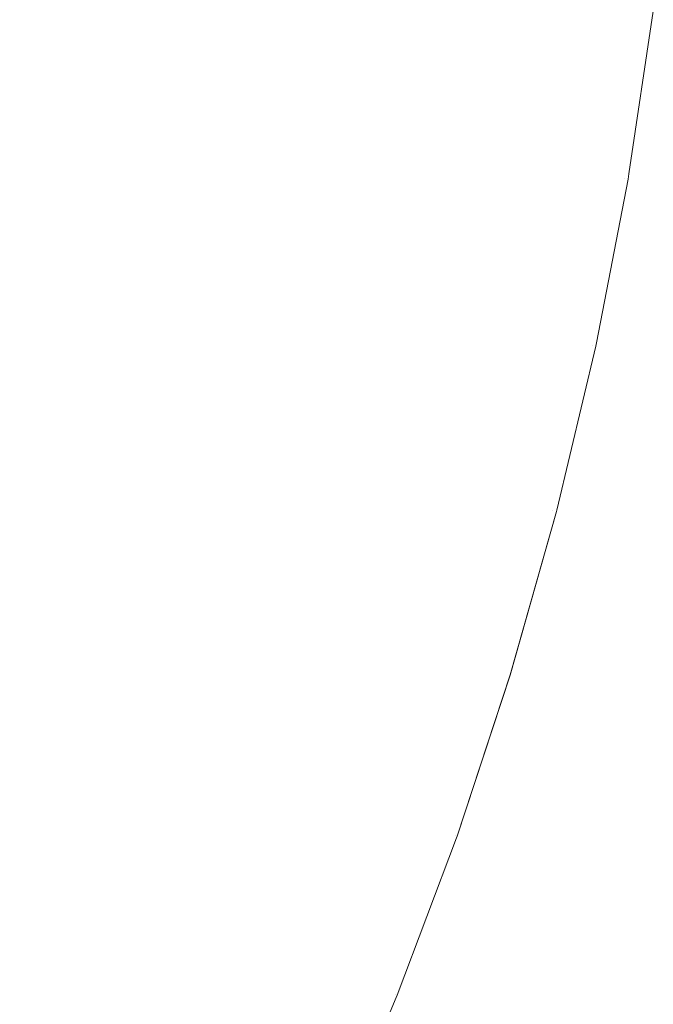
# Model space of a CAD drawing. Header units: centimetres. Extents: x -26 to 27.3, y -25.3 to -23.5.
# Tile 198 of 221: x 27.2659 to 27.2817, y -25.1974 to -25.1728. Entities that reach past the tile are written whole.
import ezdxf

# ---------------------------------------------------------------- set-up
doc = ezdxf.new("R2010")
doc.units = ezdxf.units.CM
doc.header["$LTSCALE"] = 2.54
doc.layers.add('Lucido design-1', color=7, linetype='Continuous')

# ---------------------------------------------------------------- blocks, each defined once
blk = doc.blocks.new('Gruppo-4-1')
at = {"color": 7, "linetype": 'Continuous', "lineweight": 9}
for points, invisible_edges in [([(27.267685, -25.170794, 1049.670794), (27.267145, -25.174399, 1049.670794), (27.265004, -25.174032, 1049.667319), (27.26553, -25.170518, 1049.667319)], 15), ([(27.265848, -25.170559, 1050.376297), (27.26532, -25.174086, 1050.376297), (27.26749, -25.174458, 1050.372725), (27.268032, -25.170839, 1050.372725)], 15), ([(27.269698, -25.171052, 1049.674359), (27.269146, -25.174742, 1049.674359), (27.267145, -25.174399, 1049.670794), (27.267685, -25.170794, 1049.670794)], 15), ([(27.268032, -25.170839, 1050.372725), (27.26749, -25.174458, 1050.372725), (27.269509, -25.174804, 1050.369067), (27.270064, -25.171099, 1050.369067)], 15), ([(27.271567, -25.171291, 1049.678006), (27.271002, -25.17506, 1049.678006), (27.269146, -25.174742, 1049.674359), (27.269698, -25.171052, 1049.674359)], 15), ([(27.270064, -25.171099, 1050.369067), (27.269509, -25.174804, 1050.369067), (27.271373, -25.175124, 1050.36533), (27.271939, -25.171339, 1050.36533)], 15), ([(27.273286, -25.171511, 1049.681732), (27.272711, -25.175353, 1049.681732), (27.271002, -25.17506, 1049.678006), (27.271567, -25.171291, 1049.678006)], 15), ([(27.271939, -25.171339, 1050.36533), (27.271373, -25.175124, 1050.36533), (27.273079, -25.175416, 1050.36152), (27.273657, -25.171559, 1050.36152)], 15), ([(27.274854, -25.171712, 1049.685528), (27.274269, -25.17562, 1049.685528), (27.272711, -25.175353, 1049.681732), (27.273286, -25.171511, 1049.681732)], 15), ([(27.273657, -25.171559, 1050.36152), (27.273079, -25.175416, 1050.36152), (27.274626, -25.175682, 1050.357645), (27.275213, -25.171758, 1050.357645)], 15), ([(27.276267, -25.171893, 1049.68939), (27.275673, -25.175861, 1049.68939), (27.274269, -25.17562, 1049.685528), (27.274854, -25.171712, 1049.685528)], 15), ([(27.275213, -25.171758, 1050.357645), (27.274626, -25.175682, 1050.357645), (27.276011, -25.175919, 1050.353712), (27.276607, -25.171937, 1050.353712)], 15), ([(27.277522, -25.172054, 1049.693311), (27.27692, -25.176075, 1049.693311), (27.275673, -25.175861, 1049.68939), (27.276267, -25.171893, 1049.68939)], 15), ([(27.276607, -25.171937, 1050.353712), (27.276011, -25.175919, 1050.353712), (27.277231, -25.176128, 1050.349727), (27.277835, -25.172094, 1050.349727)], 15), ([(27.278616, -25.172194, 1049.697284), (27.278008, -25.176261, 1049.697284), (27.27692, -25.176075, 1049.693311), (27.277522, -25.172054, 1049.693311)], 15), ([(27.277835, -25.172094, 1050.349727), (27.277231, -25.176128, 1050.349727), (27.278285, -25.176309, 1050.345697), (27.278896, -25.17223, 1050.345697)], 15), ([(27.279548, -25.172313, 1049.701302), (27.278934, -25.17642, 1049.701302), (27.278008, -25.176261, 1049.697284), (27.278616, -25.172194, 1049.697284)], 15), ([(27.278896, -25.17223, 1050.345697), (27.278285, -25.176309, 1050.345697), (27.279173, -25.176461, 1050.34163), (27.279789, -25.172344, 1050.34163)], 15), ([(27.280316, -25.172411, 1049.705359), (27.279696, -25.176551, 1049.705359), (27.278934, -25.17642, 1049.701302), (27.279548, -25.172313, 1049.701302)], 15), ([(27.279789, -25.172344, 1050.34163), (27.279173, -25.176461, 1050.34163), (27.279892, -25.176584, 1050.337533), (27.280513, -25.172437, 1050.337533)], 15), ([(27.280917, -25.172488, 1049.709449), (27.280293, -25.176653, 1049.709449), (27.279696, -25.176551, 1049.705359), (27.280316, -25.172411, 1049.705359)], 15), ([(27.280513, -25.172437, 1050.337533), (27.279892, -25.176584, 1050.337533), (27.280442, -25.176679, 1050.333412), (27.281066, -25.172508, 1050.333412)], 15), ([(27.28135, -25.172544, 1049.713563), (27.280723, -25.176727, 1049.713563), (27.280293, -25.176653, 1049.709449), (27.280917, -25.172488, 1049.709449)], 15), ([(27.281066, -25.172508, 1050.333412), (27.280442, -25.176679, 1050.333412), (27.280822, -25.176744, 1050.329276), (27.281449, -25.172557, 1050.329276)], 15), ([(27.281614, -25.172578, 1049.717695), (27.280986, -25.176772, 1049.717695), (27.280723, -25.176727, 1049.713563), (27.28135, -25.172544, 1049.713563)], 15), ([(27.281449, -25.172557, 1050.329276), (27.280822, -25.176744, 1050.329276), (27.281033, -25.17678, 1050.32513), (27.281661, -25.172584, 1050.32513)], 15), ([(27.280986, -25.176772, 1049.717695), (27.281614, -25.172578, 1049.717695), (27.281708, -25.17259, 1049.722055), (27.281099, -25.176656, 1049.722055)], 11), ([(27.281099, -25.176656, 1050.322055), (27.281708, -25.17259, 1050.322055), (27.281661, -25.172584, 1050.32513), (27.281033, -25.17678, 1050.32513)], 14), ([(27.281708, -25.17259, 1050.322055), (27.281099, -25.176656, 1050.322055), (27.281099, -25.176656, 1049.722055), (27.281708, -25.17259, 1049.722055)], 10), ([(27.267145, -25.174399, 1049.670794), (27.266453, -25.177977, 1049.670794), (27.264329, -25.17752, 1049.667319), (27.265004, -25.174032, 1049.667319)], 15), ([(27.26532, -25.174086, 1050.376297), (27.264643, -25.177587, 1050.376297), (27.266795, -25.178051, 1050.372725), (27.26749, -25.174458, 1050.372725)], 15), ([(27.269146, -25.174742, 1049.674359), (27.268437, -25.178405, 1049.674359), (27.266453, -25.177977, 1049.670794), (27.267145, -25.174399, 1049.670794)], 15), ([(27.26749, -25.174458, 1050.372725), (27.266795, -25.178051, 1050.372725), (27.268797, -25.178483, 1050.369067), (27.269509, -25.174804, 1050.369067)], 15), ([(27.271002, -25.17506, 1049.678006), (27.270279, -25.178802, 1049.678006), (27.268437, -25.178405, 1049.674359), (27.269146, -25.174742, 1049.674359)], 15), ([(27.269509, -25.174804, 1050.369067), (27.268797, -25.178483, 1050.369067), (27.270646, -25.178881, 1050.36533), (27.271373, -25.175124, 1050.36533)], 15), ([(27.272711, -25.175353, 1049.681732), (27.271974, -25.179167, 1049.681732), (27.270279, -25.178802, 1049.678006), (27.271002, -25.17506, 1049.678006)], 15), ([(27.271373, -25.175124, 1050.36533), (27.270646, -25.178881, 1050.36533), (27.272339, -25.179246, 1050.36152), (27.273079, -25.175416, 1050.36152)], 15), ([(27.274269, -25.17562, 1049.685528), (27.273519, -25.1795, 1049.685528), (27.271974, -25.179167, 1049.681732), (27.272711, -25.175353, 1049.681732)], 15), ([(27.273079, -25.175416, 1050.36152), (27.272339, -25.179246, 1050.36152), (27.273873, -25.179576, 1050.357645), (27.274626, -25.175682, 1050.357645)], 15), ([(27.275673, -25.175861, 1049.68939), (27.274911, -25.1798, 1049.68939), (27.273519, -25.1795, 1049.685528), (27.274269, -25.17562, 1049.685528)], 15), ([(27.274626, -25.175682, 1050.357645), (27.273873, -25.179576, 1050.357645), (27.275246, -25.179872, 1050.353712), (27.276011, -25.175919, 1050.353712)], 15), ([(27.27692, -25.176075, 1049.693311), (27.276148, -25.180067, 1049.693311), (27.274911, -25.1798, 1049.68939), (27.275673, -25.175861, 1049.68939)], 15), ([(27.276011, -25.175919, 1050.353712), (27.275246, -25.179872, 1050.353712), (27.276456, -25.180133, 1050.349727), (27.277231, -25.176128, 1050.349727)], 15), ([(27.278008, -25.176261, 1049.697284), (27.277227, -25.180299, 1049.697284), (27.276148, -25.180067, 1049.693311), (27.27692, -25.176075, 1049.693311)], 15), ([(27.277231, -25.176128, 1050.349727), (27.276456, -25.180133, 1050.349727), (27.277502, -25.180359, 1050.345697), (27.278285, -25.176309, 1050.345697)], 15), ([(27.278934, -25.17642, 1049.701302), (27.278145, -25.180497, 1049.701302), (27.277227, -25.180299, 1049.697284), (27.278008, -25.176261, 1049.697284)], 15), ([(27.278285, -25.176309, 1050.345697), (27.277502, -25.180359, 1050.345697), (27.278382, -25.180548, 1050.34163), (27.279173, -25.176461, 1050.34163)], 15), ([(27.279696, -25.176551, 1049.705359), (27.278901, -25.18066, 1049.705359), (27.278145, -25.180497, 1049.701302), (27.278934, -25.17642, 1049.701302)], 15), ([(27.279173, -25.176461, 1050.34163), (27.278382, -25.180548, 1050.34163), (27.279095, -25.180702, 1050.337533), (27.279892, -25.176584, 1050.337533)], 15), ([(27.280293, -25.176653, 1049.709449), (27.279494, -25.180788, 1049.709449), (27.278901, -25.18066, 1049.705359), (27.279696, -25.176551, 1049.705359)], 15), ([(27.279892, -25.176584, 1050.337533), (27.279095, -25.180702, 1050.337533), (27.279641, -25.18082, 1050.333412), (27.280442, -25.176679, 1050.333412)], 15), ([(27.280723, -25.176727, 1049.713563), (27.27992, -25.18088, 1049.713563), (27.279494, -25.180788, 1049.709449), (27.280293, -25.176653, 1049.709449)], 15), ([(27.280442, -25.176679, 1050.333412), (27.279641, -25.18082, 1050.333412), (27.280018, -25.180901, 1050.329276), (27.280822, -25.176744, 1050.329276)], 15), ([(27.280986, -25.176772, 1049.717695), (27.280181, -25.180936, 1049.717695), (27.27992, -25.18088, 1049.713563), (27.280723, -25.176727, 1049.713563)], 15), ([(27.280822, -25.176744, 1050.329276), (27.280018, -25.180901, 1050.329276), (27.280227, -25.180946, 1050.32513), (27.281033, -25.17678, 1050.32513)], 15), ([(27.280181, -25.180936, 1049.717695), (27.280986, -25.176772, 1049.717695), (27.28108, -25.176788, 1049.722055), (27.280289, -25.180876, 1049.722055)], 11), ([(27.280289, -25.180876, 1050.322055), (27.28108, -25.176788, 1050.322055), (27.281033, -25.17678, 1050.32513), (27.280227, -25.180946, 1050.32513)], 14), ([(27.28108, -25.176788, 1050.322055), (27.280289, -25.180876, 1050.322055), (27.280289, -25.180876, 1049.722055), (27.28108, -25.176788, 1049.722055)], 10), ([(27.281099, -25.176656, 1049.722055), (27.28108, -25.176788, 1049.722055), (27.280986, -25.176772, 1049.717695)], 10), ([(27.281033, -25.17678, 1050.32513), (27.28108, -25.176788, 1050.322055), (27.281099, -25.176656, 1050.322055)], 9), ([(27.28108, -25.176788, 1049.722055), (27.281099, -25.176656, 1049.722055), (27.281099, -25.176656, 1050.322055), (27.28108, -25.176788, 1050.322055)], 10), ([(27.266453, -25.177977, 1049.670794), (27.26561, -25.181523, 1049.670794), (27.263507, -25.180976, 1049.667319), (27.264329, -25.17752, 1049.667319)], 15), ([(27.264643, -25.177587, 1050.376297), (27.263818, -25.181057, 1050.376297), (27.265949, -25.181612, 1050.372725), (27.266795, -25.178051, 1050.372725)], 15), ([(27.268437, -25.178405, 1049.674359), (27.267574, -25.182035, 1049.674359), (27.26561, -25.181523, 1049.670794), (27.266453, -25.177977, 1049.670794)], 15), ([(27.266795, -25.178051, 1050.372725), (27.265949, -25.181612, 1050.372725), (27.267931, -25.182128, 1050.369067), (27.268797, -25.178483, 1050.369067)], 15), ([(27.270279, -25.178802, 1049.678006), (27.269397, -25.18251, 1049.678006), (27.267574, -25.182035, 1049.674359), (27.268437, -25.178405, 1049.674359)], 15), ([(27.268797, -25.178483, 1050.369067), (27.267931, -25.182128, 1050.369067), (27.269761, -25.182604, 1050.36533), (27.270646, -25.178881, 1050.36533)], 15), ([(27.271974, -25.179167, 1049.681732), (27.271075, -25.182946, 1049.681732), (27.269397, -25.18251, 1049.678006), (27.270279, -25.178802, 1049.678006)], 15), ([(27.270646, -25.178881, 1050.36533), (27.269761, -25.182604, 1050.36533), (27.271436, -25.183041, 1050.36152), (27.272339, -25.179246, 1050.36152)], 15), ([(27.273519, -25.1795, 1049.685528), (27.272604, -25.183345, 1049.685528), (27.271075, -25.182946, 1049.681732), (27.271974, -25.179167, 1049.681732)], 15), ([(27.272339, -25.179246, 1050.36152), (27.271436, -25.183041, 1050.36152), (27.272955, -25.183436, 1050.357645), (27.273873, -25.179576, 1050.357645)], 15), ([(27.274911, -25.1798, 1049.68939), (27.273983, -25.183704, 1049.68939), (27.272604, -25.183345, 1049.685528), (27.273519, -25.1795, 1049.685528)], 15), ([(27.273873, -25.179576, 1050.357645), (27.272955, -25.183436, 1050.357645), (27.274314, -25.18379, 1050.353712), (27.275246, -25.179872, 1050.353712)], 15), ([(27.276148, -25.180067, 1049.693311), (27.275207, -25.184022, 1049.693311), (27.273983, -25.183704, 1049.68939), (27.274911, -25.1798, 1049.68939)], 15), ([(27.275246, -25.179872, 1050.353712), (27.274314, -25.18379, 1050.353712), (27.275512, -25.184102, 1050.349727), (27.276456, -25.180133, 1050.349727)], 15), ([(27.277227, -25.180299, 1049.697284), (27.276275, -25.1843, 1049.697284), (27.275207, -25.184022, 1049.693311), (27.276148, -25.180067, 1049.693311)], 15), ([(27.276456, -25.180133, 1050.349727), (27.275512, -25.184102, 1050.349727), (27.276548, -25.184371, 1050.345697), (27.277502, -25.180359, 1050.345697)], 15), ([(27.278145, -25.180497, 1049.701302), (27.277184, -25.184537, 1049.701302), (27.276275, -25.1843, 1049.697284), (27.277227, -25.180299, 1049.697284)], 15), ([(27.277502, -25.180359, 1050.345697), (27.276548, -25.184371, 1050.345697), (27.277419, -25.184598, 1050.34163), (27.278382, -25.180548, 1050.34163)], 15), ([(27.278901, -25.18066, 1049.705359), (27.277933, -25.184732, 1049.705359), (27.277184, -25.184537, 1049.701302), (27.278145, -25.180497, 1049.701302)], 15), ([(27.278382, -25.180548, 1050.34163), (27.277419, -25.184598, 1050.34163), (27.278125, -25.184782, 1050.337533), (27.279095, -25.180702, 1050.337533)], 15), ([(27.279494, -25.180788, 1049.709449), (27.278519, -25.184885, 1049.709449), (27.277933, -25.184732, 1049.705359), (27.278901, -25.18066, 1049.705359)], 15), ([(27.279095, -25.180702, 1050.337533), (27.278125, -25.184782, 1050.337533), (27.278665, -25.184923, 1050.333412), (27.279641, -25.18082, 1050.333412)], 15), ([(27.27992, -25.18088, 1049.713563), (27.278942, -25.184995, 1049.713563), (27.278519, -25.184885, 1049.709449), (27.279494, -25.180788, 1049.709449)], 15), ([(27.279641, -25.18082, 1050.333412), (27.278665, -25.184923, 1050.333412), (27.279039, -25.18502, 1050.329276), (27.280018, -25.180901, 1050.329276)], 15), ([(27.280181, -25.180936, 1049.717695), (27.279199, -25.185062, 1049.717695), (27.278942, -25.184995, 1049.713563), (27.27992, -25.18088, 1049.713563)], 15), ([(27.280018, -25.180901, 1050.329276), (27.279039, -25.18502, 1050.329276), (27.279245, -25.185074, 1050.32513), (27.280227, -25.180946, 1050.32513)], 15), ([(27.279199, -25.185062, 1049.717695), (27.280181, -25.180936, 1049.717695), (27.280273, -25.180956, 1049.722055), (27.279299, -25.185052, 1049.722055)], 11), ([(27.279299, -25.185052, 1050.322055), (27.280273, -25.180956, 1050.322055), (27.280227, -25.180946, 1050.32513), (27.279245, -25.185074, 1050.32513)], 14), ([(27.280273, -25.180956, 1050.322055), (27.279299, -25.185052, 1050.322055), (27.279299, -25.185052, 1049.722055), (27.280273, -25.180956, 1049.722055)], 10), ([(27.280289, -25.180876, 1049.722055), (27.280273, -25.180956, 1049.722055), (27.280181, -25.180936, 1049.717695)], 10), ([(27.280227, -25.180946, 1050.32513), (27.280273, -25.180956, 1050.322055), (27.280289, -25.180876, 1050.322055)], 9), ([(27.280273, -25.180956, 1049.722055), (27.280289, -25.180876, 1049.722055), (27.280289, -25.180876, 1050.322055), (27.280273, -25.180956, 1050.322055)], 10), ([(27.263818, -25.181057, 1050.376297), (27.262846, -25.184488, 1050.376297), (27.264951, -25.185133, 1050.372725), (27.265949, -25.181612, 1050.372725)], 15), ([(27.267574, -25.182035, 1049.674359), (27.266557, -25.185625, 1049.674359), (27.264616, -25.18503, 1049.670794), (27.26561, -25.181523, 1049.670794)], 15), ([(27.265949, -25.181612, 1050.372725), (27.264951, -25.185133, 1050.372725), (27.26691, -25.185733, 1050.369067), (27.267931, -25.182128, 1050.369067)], 15), ([(27.269397, -25.18251, 1049.678006), (27.268359, -25.186176, 1049.678006), (27.266557, -25.185625, 1049.674359), (27.267574, -25.182035, 1049.674359)], 15), ([(27.267931, -25.182128, 1050.369067), (27.26691, -25.185733, 1050.369067), (27.268718, -25.186286, 1050.36533), (27.269761, -25.182604, 1050.36533)], 15), ([(27.271075, -25.182946, 1049.681732), (27.270016, -25.186684, 1049.681732), (27.268359, -25.186176, 1049.678006), (27.269397, -25.18251, 1049.678006)], 15), ([(27.269761, -25.182604, 1050.36533), (27.268718, -25.186286, 1050.36533), (27.270374, -25.186793, 1050.36152), (27.271436, -25.183041, 1050.36152)], 15), ([(27.272604, -25.183345, 1049.685528), (27.271528, -25.187147, 1049.685528), (27.270016, -25.186684, 1049.681732), (27.271075, -25.182946, 1049.681732)], 15), ([(27.271436, -25.183041, 1050.36152), (27.270374, -25.186793, 1050.36152), (27.271874, -25.187253, 1050.357645), (27.272955, -25.183436, 1050.357645)], 15), ([(27.273983, -25.183704, 1049.68939), (27.27289, -25.187564, 1049.68939), (27.271528, -25.187147, 1049.685528), (27.272604, -25.183345, 1049.685528)], 15), ([(27.272955, -25.183436, 1050.357645), (27.271874, -25.187253, 1050.357645), (27.273217, -25.187664, 1050.353712), (27.274314, -25.18379, 1050.353712)], 15), ([(27.275207, -25.184022, 1049.693311), (27.274099, -25.187934, 1049.693311), (27.27289, -25.187564, 1049.68939), (27.273983, -25.183704, 1049.68939)], 15), ([(27.274314, -25.18379, 1050.353712), (27.273217, -25.187664, 1050.353712), (27.274401, -25.188027, 1050.349727), (27.275512, -25.184102, 1050.349727)], 15), ([(27.276275, -25.1843, 1049.697284), (27.275154, -25.188258, 1049.697284), (27.274099, -25.187934, 1049.693311), (27.275207, -25.184022, 1049.693311)], 15), ([(27.275512, -25.184102, 1050.349727), (27.274401, -25.188027, 1050.349727), (27.275424, -25.18834, 1050.345697), (27.276548, -25.184371, 1050.345697)], 15), ([(27.277184, -25.184537, 1049.701302), (27.276053, -25.188533, 1049.701302), (27.275154, -25.188258, 1049.697284), (27.276275, -25.1843, 1049.697284)], 15), ([(27.276548, -25.184371, 1050.345697), (27.275424, -25.18834, 1050.345697), (27.276285, -25.188604, 1050.34163), (27.277419, -25.184598, 1050.34163)], 15), ([(27.277933, -25.184732, 1049.705359), (27.276793, -25.188759, 1049.705359), (27.276053, -25.188533, 1049.701302), (27.277184, -25.184537, 1049.701302)], 15), ([(27.277419, -25.184598, 1050.34163), (27.276285, -25.188604, 1050.34163), (27.276982, -25.188817, 1050.337533), (27.278125, -25.184782, 1050.337533)], 15), ([(27.278519, -25.184885, 1049.709449), (27.277372, -25.188937, 1049.709449), (27.276793, -25.188759, 1049.705359), (27.277933, -25.184732, 1049.705359)], 15), ([(27.278125, -25.184782, 1050.337533), (27.276982, -25.188817, 1050.337533), (27.277516, -25.188981, 1050.333412), (27.278665, -25.184923, 1050.333412)], 15), ([(27.278942, -25.184995, 1049.713563), (27.277789, -25.189064, 1049.713563), (27.277372, -25.188937, 1049.709449), (27.278519, -25.184885, 1049.709449)], 15), ([(27.278665, -25.184923, 1050.333412), (27.277516, -25.188981, 1050.333412), (27.277885, -25.189094, 1050.329276), (27.279039, -25.18502, 1050.329276)], 15), ([(27.266557, -25.185625, 1049.674359), (27.265389, -25.189168, 1049.674359), (27.263475, -25.188492, 1049.670794), (27.264616, -25.18503, 1049.670794)], 15), ([(27.264951, -25.185133, 1050.372725), (27.263806, -25.188609, 1050.372725), (27.265737, -25.189291, 1050.369067), (27.26691, -25.185733, 1050.369067)], 15), ([(27.279199, -25.185062, 1049.717695), (27.278044, -25.189142, 1049.717695), (27.277789, -25.189064, 1049.713563), (27.278942, -25.184995, 1049.713563)], 15), ([(27.279039, -25.18502, 1050.329276), (27.277885, -25.189094, 1050.329276), (27.278089, -25.189156, 1050.32513), (27.279245, -25.185074, 1050.32513)], 15), ([(27.279291, -25.185086, 1049.722055), (27.278135, -25.18917, 1049.722055), (27.278044, -25.189142, 1049.717695), (27.279199, -25.185062, 1049.717695)], 14), ([(27.279245, -25.185074, 1050.32513), (27.278089, -25.189156, 1050.32513), (27.278135, -25.18917, 1050.322055), (27.279291, -25.185086, 1050.322055)], 11), ([(27.279291, -25.185086, 1050.322055), (27.278133, -25.189175, 1050.322055), (27.278133, -25.189175, 1049.722055), (27.279291, -25.185086, 1049.722055)], 10), ([(27.279299, -25.185052, 1049.722055), (27.279291, -25.185086, 1049.722055), (27.279199, -25.185062, 1049.717695)], 10), ([(27.279245, -25.185074, 1050.32513), (27.279291, -25.185086, 1050.322055), (27.279299, -25.185052, 1050.322055)], 9), ([(27.279291, -25.185086, 1049.722055), (27.279299, -25.185052, 1049.722055), (27.279299, -25.185052, 1050.322055), (27.279291, -25.185086, 1050.322055)], 10), ([(27.268359, -25.186176, 1049.678006), (27.267165, -25.189796, 1049.678006), (27.265389, -25.189168, 1049.674359), (27.266557, -25.185625, 1049.674359)], 15), ([(27.26691, -25.185733, 1050.369067), (27.265737, -25.189291, 1050.369067), (27.26752, -25.189921, 1050.36533), (27.268718, -25.186286, 1050.36533)], 15), ([(27.270016, -25.186684, 1049.681732), (27.2688, -25.190373, 1049.681732), (27.267165, -25.189796, 1049.678006), (27.268359, -25.186176, 1049.678006)], 15), ([(27.268718, -25.186286, 1050.36533), (27.26752, -25.189921, 1050.36533), (27.269152, -25.190498, 1050.36152), (27.270374, -25.186793, 1050.36152)], 15), ([(27.271528, -25.187147, 1049.685528), (27.270291, -25.1909, 1049.685528), (27.2688, -25.190373, 1049.681732), (27.270016, -25.186684, 1049.681732)], 15), ([(27.270374, -25.186793, 1050.36152), (27.269152, -25.190498, 1050.36152), (27.270632, -25.191021, 1050.357645), (27.271874, -25.187253, 1050.357645)], 15), ([(27.27289, -25.187564, 1049.68939), (27.271634, -25.191375, 1049.68939), (27.270291, -25.1909, 1049.685528), (27.271528, -25.187147, 1049.685528)], 15), ([(27.271874, -25.187253, 1050.357645), (27.270632, -25.191021, 1050.357645), (27.271956, -25.191489, 1050.353712), (27.273217, -25.187664, 1050.353712)], 15), ([(27.274099, -25.187934, 1049.693311), (27.272826, -25.191796, 1049.693311), (27.271634, -25.191375, 1049.68939), (27.27289, -25.187564, 1049.68939)], 15), ([(27.273217, -25.187664, 1050.353712), (27.271956, -25.191489, 1050.353712), (27.273124, -25.191901, 1050.349727), (27.274401, -25.188027, 1050.349727)], 15), ([(27.275154, -25.188258, 1049.697284), (27.273867, -25.192164, 1049.697284), (27.272826, -25.191796, 1049.693311), (27.274099, -25.187934, 1049.693311)], 15), ([(27.274401, -25.188027, 1050.349727), (27.273124, -25.191901, 1050.349727), (27.274133, -25.192258, 1050.345697), (27.275424, -25.18834, 1050.345697)], 15), ([(27.276053, -25.188533, 1049.701302), (27.274753, -25.192477, 1049.701302), (27.273867, -25.192164, 1049.697284), (27.275154, -25.188258, 1049.697284)], 15), ([(27.275424, -25.18834, 1050.345697), (27.274133, -25.192258, 1050.345697), (27.274982, -25.192557, 1050.34163), (27.276285, -25.188604, 1050.34163)], 15), ([(27.276793, -25.188759, 1049.705359), (27.275482, -25.192734, 1049.705359), (27.274753, -25.192477, 1049.701302), (27.276053, -25.188533, 1049.701302)], 15), ([(27.276285, -25.188604, 1050.34163), (27.274982, -25.192557, 1050.34163), (27.275669, -25.192801, 1050.337533), (27.276982, -25.188817, 1050.337533)], 15), ([(27.277372, -25.188937, 1049.709449), (27.276053, -25.192936, 1049.709449), (27.275482, -25.192734, 1049.705359), (27.276793, -25.188759, 1049.705359)], 15), ([(27.276982, -25.188817, 1050.337533), (27.275669, -25.192801, 1050.337533), (27.276196, -25.192986, 1050.333412), (27.277516, -25.188981, 1050.333412)], 15), ([(27.277789, -25.189064, 1049.713563), (27.276465, -25.193082, 1049.713563), (27.276053, -25.192936, 1049.709449), (27.277372, -25.188937, 1049.709449)], 15), ([(27.277516, -25.188981, 1050.333412), (27.276196, -25.192986, 1050.333412), (27.27656, -25.193115, 1050.329276), (27.277885, -25.189094, 1050.329276)], 15), ([(27.278044, -25.189142, 1049.717695), (27.276716, -25.19317, 1049.717695), (27.276465, -25.193082, 1049.713563), (27.277789, -25.189064, 1049.713563)], 15), ([(27.277885, -25.189094, 1050.329276), (27.27656, -25.193115, 1050.329276), (27.276761, -25.193186, 1050.32513), (27.278089, -25.189156, 1050.32513)], 15), ([(27.278135, -25.18917, 1049.722055), (27.276806, -25.193202, 1049.722055), (27.276716, -25.19317, 1049.717695), (27.278044, -25.189142, 1049.717695)], 14), ([(27.278089, -25.189156, 1050.32513), (27.276761, -25.193186, 1050.32513), (27.276806, -25.193202, 1050.322055), (27.278135, -25.18917, 1050.322055)], 11), ([(27.267165, -25.189796, 1049.678006), (27.26582, -25.193361, 1049.678006), (27.264072, -25.192659, 1049.674359), (27.265389, -25.189168, 1049.674359)], 15), ([(27.265737, -25.189291, 1050.369067), (27.264414, -25.192796, 1050.369067), (27.266169, -25.193502, 1050.36533), (27.26752, -25.189921, 1050.36533)], 15), ([(27.276806, -25.193202, 1049.722055), (27.278133, -25.189175, 1049.722055), (27.278133, -25.189175, 1050.322055), (27.276806, -25.193202, 1050.322055)], 10), ([(27.2688, -25.190373, 1049.681732), (27.267429, -25.194008, 1049.681732), (27.26582, -25.193361, 1049.678006), (27.267165, -25.189796, 1049.678006)], 15), ([(27.26752, -25.189921, 1050.36533), (27.266169, -25.193502, 1050.36533), (27.267775, -25.194147, 1050.36152), (27.269152, -25.190498, 1050.36152)], 15), ([(27.270291, -25.1909, 1049.685528), (27.268895, -25.194597, 1049.685528), (27.267429, -25.194008, 1049.681732), (27.2688, -25.190373, 1049.681732)], 15), ([(27.269152, -25.190498, 1050.36152), (27.267775, -25.194147, 1050.36152), (27.269231, -25.194732, 1050.357645), (27.270632, -25.191021, 1050.357645)], 15), ([(27.271634, -25.191375, 1049.68939), (27.270217, -25.195128, 1049.68939), (27.268895, -25.194597, 1049.685528), (27.270291, -25.1909, 1049.685528)], 15), ([(27.270632, -25.191021, 1050.357645), (27.269231, -25.194732, 1050.357645), (27.270535, -25.195256, 1050.353712), (27.271956, -25.191489, 1050.353712)], 15), ([(27.272826, -25.191796, 1049.693311), (27.271391, -25.1956, 1049.693311), (27.270217, -25.195128, 1049.68939), (27.271634, -25.191375, 1049.68939)], 15), ([(27.271956, -25.191489, 1050.353712), (27.270535, -25.195256, 1050.353712), (27.271684, -25.195718, 1050.349727), (27.273124, -25.191901, 1050.349727)], 15), ([(27.273867, -25.192164, 1049.697284), (27.272415, -25.196012, 1049.697284), (27.271391, -25.1956, 1049.693311), (27.272826, -25.191796, 1049.693311)], 15), ([(27.273124, -25.191901, 1050.349727), (27.271684, -25.195718, 1050.349727), (27.272676, -25.196117, 1050.345697), (27.274133, -25.192258, 1050.345697)], 15), ([(27.274753, -25.192477, 1049.701302), (27.273287, -25.196362, 1049.701302), (27.272415, -25.196012, 1049.697284), (27.273867, -25.192164, 1049.697284)], 15), ([(27.274133, -25.192258, 1050.345697), (27.272676, -25.196117, 1050.345697), (27.273512, -25.196452, 1050.34163), (27.274982, -25.192557, 1050.34163)], 15), ([(27.275482, -25.192734, 1049.705359), (27.274004, -25.19665, 1049.705359), (27.273287, -25.196362, 1049.701302), (27.274753, -25.192477, 1049.701302)], 15), ([(27.274982, -25.192557, 1050.34163), (27.273512, -25.196452, 1050.34163), (27.274189, -25.196724, 1050.337533), (27.275669, -25.192801, 1050.337533)], 15), ([(27.264414, -25.192796, 1050.369067), (27.262943, -25.196243, 1050.369067), (27.264667, -25.197022, 1050.36533), (27.266169, -25.193502, 1050.36533)], 15), ([(27.276053, -25.192936, 1049.709449), (27.274567, -25.196876, 1049.709449), (27.274004, -25.19665, 1049.705359), (27.275482, -25.192734, 1049.705359)], 15), ([(27.275669, -25.192801, 1050.337533), (27.274189, -25.196724, 1050.337533), (27.274707, -25.196932, 1050.333412), (27.276196, -25.192986, 1050.333412)], 15), ([(27.276465, -25.193082, 1049.713563), (27.274972, -25.197039, 1049.713563), (27.274567, -25.196876, 1049.709449), (27.276053, -25.192936, 1049.709449)], 15), ([(27.276196, -25.192986, 1050.333412), (27.274707, -25.196932, 1050.333412), (27.275065, -25.197076, 1050.329276), (27.27656, -25.193115, 1050.329276)], 15), ([(27.276716, -25.19317, 1049.717695), (27.275219, -25.197138, 1049.717695), (27.274972, -25.197039, 1049.713563), (27.276465, -25.193082, 1049.713563)], 15), ([(27.27656, -25.193115, 1050.329276), (27.275065, -25.197076, 1050.329276), (27.275263, -25.197156, 1050.32513), (27.276761, -25.193186, 1050.32513)], 15), ([(27.276792, -25.193237, 1049.722055), (27.275307, -25.197174, 1049.722055), (27.275219, -25.197138, 1049.717695), (27.276716, -25.19317, 1049.717695)], 14), ([(27.276761, -25.193186, 1050.32513), (27.275263, -25.197156, 1050.32513), (27.275307, -25.197174, 1050.322055), (27.276792, -25.193237, 1050.322055)], 11), ([(27.275307, -25.197174, 1049.722055), (27.276792, -25.193237, 1049.722055), (27.276792, -25.193237, 1050.322055), (27.275307, -25.197174, 1050.322055)], 10), ([(27.276716, -25.19317, 1049.717695), (27.276806, -25.193202, 1049.722055), (27.276792, -25.193237, 1049.722055)], 9), ([(27.276792, -25.193237, 1050.322055), (27.276806, -25.193202, 1050.322055), (27.276761, -25.193186, 1050.32513)], 10), ([(27.276806, -25.193202, 1050.322055), (27.276792, -25.193237, 1050.322055), (27.276792, -25.193237, 1049.722055), (27.276806, -25.193202, 1049.722055)], 10), ([(27.267429, -25.194008, 1049.681732), (27.265904, -25.197581, 1049.681732), (27.264324, -25.196867, 1049.678006), (27.26582, -25.193361, 1049.678006)], 15), ([(27.266169, -25.193502, 1050.36533), (27.264667, -25.197022, 1050.36533), (27.266244, -25.197735, 1050.36152), (27.267775, -25.194147, 1050.36152)], 15), ([(27.268895, -25.194597, 1049.685528), (27.267344, -25.198232, 1049.685528), (27.265904, -25.197581, 1049.681732), (27.267429, -25.194008, 1049.681732)], 15), ([(27.267775, -25.194147, 1050.36152), (27.266244, -25.197735, 1050.36152), (27.267674, -25.198381, 1050.357645), (27.269231, -25.194732, 1050.357645)], 15), ([(27.270217, -25.195128, 1049.68939), (27.268642, -25.198819, 1049.68939), (27.267344, -25.198232, 1049.685528), (27.268895, -25.194597, 1049.685528)], 15), ([(27.269231, -25.194732, 1050.357645), (27.267674, -25.198381, 1050.357645), (27.268954, -25.19896, 1050.353712), (27.270535, -25.195256, 1050.353712)], 15), ([(27.271391, -25.1956, 1049.693311), (27.269795, -25.19934, 1049.693311), (27.268642, -25.198819, 1049.68939), (27.270217, -25.195128, 1049.68939)], 15), ([(27.270535, -25.195256, 1050.353712), (27.268954, -25.19896, 1050.353712), (27.270083, -25.19947, 1050.349727), (27.271684, -25.195718, 1050.349727)], 15), ([(27.272415, -25.196012, 1049.697284), (27.270801, -25.199794, 1049.697284), (27.269795, -25.19934, 1049.693311), (27.271391, -25.1956, 1049.693311)], 15), ([(27.271684, -25.195718, 1050.349727), (27.270083, -25.19947, 1050.349727), (27.271058, -25.19991, 1050.345697), (27.272676, -25.196117, 1050.345697)], 15), ([(27.273287, -25.196362, 1049.701302), (27.271657, -25.200181, 1049.701302), (27.270801, -25.199794, 1049.697284), (27.272415, -25.196012, 1049.697284)], 15), ([(27.272676, -25.196117, 1050.345697), (27.271058, -25.19991, 1050.345697), (27.271878, -25.200281, 1050.34163), (27.273512, -25.196452, 1050.34163)], 15), ([(27.274004, -25.19665, 1049.705359), (27.272362, -25.2005, 1049.705359), (27.271657, -25.200181, 1049.701302), (27.273287, -25.196362, 1049.701302)], 15), ([(27.273512, -25.196452, 1050.34163), (27.271878, -25.200281, 1050.34163), (27.272543, -25.200582, 1050.337533), (27.274189, -25.196724, 1050.337533)], 15), ([(27.274567, -25.196876, 1049.709449), (27.272914, -25.200749, 1049.709449), (27.272362, -25.2005, 1049.705359), (27.274004, -25.19665, 1049.705359)], 15), ([(27.274189, -25.196724, 1050.337533), (27.272543, -25.200582, 1050.337533), (27.273051, -25.200812, 1050.333412), (27.274707, -25.196932, 1050.333412)], 15), ([(27.265904, -25.197581, 1049.681732), (27.264229, -25.201086, 1049.681732), (27.262681, -25.200305, 1049.678006), (27.264324, -25.196867, 1049.678006)], 15), ([(27.264667, -25.197022, 1050.36533), (27.263017, -25.200475, 1050.36533), (27.264563, -25.201254, 1050.36152), (27.266244, -25.197735, 1050.36152)], 15), ([(27.274972, -25.197039, 1049.713563), (27.273312, -25.200929, 1049.713563), (27.272914, -25.200749, 1049.709449), (27.274567, -25.196876, 1049.709449)], 15), ([(27.274707, -25.196932, 1050.333412), (27.273051, -25.200812, 1050.333412), (27.273403, -25.200971, 1050.329276), (27.275065, -25.197076, 1050.329276)], 15), ([(27.275219, -25.197138, 1049.717695), (27.273554, -25.201039, 1049.717695), (27.273312, -25.200929, 1049.713563), (27.274972, -25.197039, 1049.713563)], 15), ([(27.275065, -25.197076, 1050.329276), (27.273403, -25.200971, 1050.329276), (27.273598, -25.201059, 1050.32513), (27.275263, -25.197156, 1050.32513)], 15), ([(27.275281, -25.197233, 1049.722055), (27.273641, -25.201078, 1049.722055), (27.273554, -25.201039, 1049.717695), (27.275219, -25.197138, 1049.717695)], 14), ([(27.275263, -25.197156, 1050.32513), (27.273598, -25.201059, 1050.32513), (27.273641, -25.201078, 1050.322055), (27.275281, -25.197233, 1050.322055)], 11), ([(27.273641, -25.201078, 1049.722055), (27.275281, -25.197233, 1049.722055), (27.275281, -25.197233, 1050.322055), (27.273641, -25.201078, 1050.322055)], 10), ([(27.275219, -25.197138, 1049.717695), (27.275307, -25.197174, 1049.722055), (27.275281, -25.197233, 1049.722055)], 9), ([(27.275281, -25.197233, 1050.322055), (27.275307, -25.197174, 1050.322055), (27.275263, -25.197156, 1050.32513)], 10), ([(27.275307, -25.197174, 1050.322055), (27.275281, -25.197233, 1050.322055), (27.275281, -25.197233, 1049.722055), (27.275307, -25.197174, 1049.722055)], 10)]:
    blk.add_3dface(points, dxfattribs=dict(at, invisible_edges=invisible_edges))

msp = doc.modelspace()

# ---------------------------------------------------------------- block references
at = {"layer": 'Lucido design-1', "color": 7}
msp.add_blockref('Gruppo-4-1', (0, 0), dxfattribs=at)

doc.saveas('drawing.dxf')
